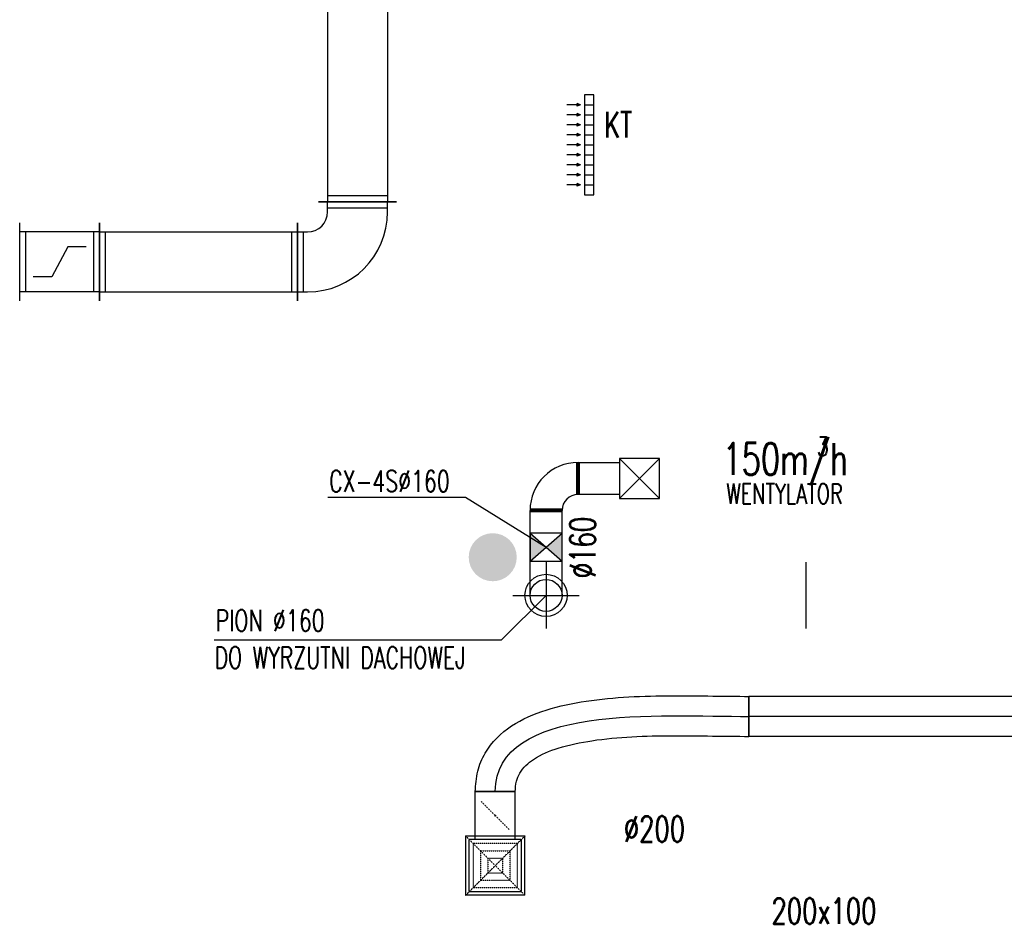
# Model space of a CAD drawing. Extents: x -7228 to 74941, y -112898 to 85621.
# Tile 145 of 256: x 20104 to 20597, y -10106 to -9654. Entities that reach past the tile are written whole.
import ezdxf

# ---------------------------------------------------------------- set-up
doc = ezdxf.new("R2010")
doc.units = 0
doc.linetypes.add('DASHED', pattern=[0.75, 0.5, -0.25])
doc.linetypes.add('DASHED2', pattern=[0.375, 0.25, -0.125])
doc.layers.get('0').update_dxf_attribs({"color": 101, "linetype": 'CONTINUOUS'})
for name, color, linetype in [('$$$-uwagi', 2, 'CONTINUOUS'), ('BB-went-opis', 8, 'CONTINUOUS'), ('E35', 6, 'CONTINUOUS'), ('FLUID-N15', 7, 'CONTINUOUS'), ('FLUID-N15-SYM', 7, 'CONTINUOUS'), ('FLUID-W15A', 7, 'CONTINUOUS'), ('m-went-klapy', 2, 'CONTINUOUS'), ('m-went-odnośniki', 255, 'CONTINUOUS'), ('m-went-opis', 86, 'CONTINUOUS'), ('m-went-ppoż', 232, 'CONTINUOUS'), ('m-went-urządzenia', 51, 'CONTINUOUS'), ('m-went-wywiew', 1, 'CONTINUOUS')]:
    doc.layers.add(name, color=color, linetype=linetype)
doc.styles.add('tab-bud$0$ROMANS', font='romans', dxfattribs={"width": 0.7})
doc.linetypes.add('ZIGZAG', pattern='A,0.00254,-5.08,[131,ltypeshp.shx,S=5.08,R=0,X=-5.08,Y=0],-10.16,[131,ltypeshp.shx,S=5.08,R=180,X=5.08,Y=0],-5.08', length=20.32254)

# ---------------------------------------------------------------- blocks, each defined once
blk = doc.blocks.new('*U6286')
at = {"color": 5, "linetype": 'Continuous', "lineweight": -2}
for p, q in [((-925.5, -100), (-925.5, 100)), ((925.5, 100), (925.5, -100))]:
    blk.add_line(p, q, dxfattribs=at)
at = {"color": 0, "linetype": 'ByBlock', "lineweight": -2}
for p, q in [((-925.5, 100), (925.5, 100)), ((-925.5, -100), (925.5, -100))]:
    blk.add_line(p, q, dxfattribs=at)
at = {"layer": 'FLUID-N15-SYM', "color": 2, "linetype": 'Continuous'}
blk.add_line((-925.5, 0), (925.5, 0), dxfattribs=at)
blk = doc.blocks.new('*U6154')
at = {"color": 1, "linetype": 'Continuous', "lineweight": -2}
for p, q in [((-3918.5, -195), (-3918.5, 195)), ((3918.5, 195), (3918.5, -195))]:
    blk.add_line(p, q, dxfattribs=at)
at = {"color": 0, "linetype": 'ByBlock', "lineweight": -2}
for p, q in [((-3918.5, 150), (3918.5, 150)), ((-3918.5, -150), (3918.5, -150))]:
    blk.add_line(p, q, dxfattribs=at)
at = {"color": 4, "linetype": 'Continuous'}
for p, q in [((-3888.5, -150), (-3888.5, 150)), ((3888.5, 150), (3888.5, -150))]:
    blk.add_line(p, q, dxfattribs=at)
blk = doc.blocks.new('*U6188')
at = {"color": 1, "linetype": 'Continuous', "lineweight": -2}
for p, q in [((-250, -145), (-250, 245)), ((245, -250), (-145, -250))]:
    blk.add_line(p, q, dxfattribs=at)
at = {"color": 0, "linetype": 'ByBlock', "lineweight": -2}
for p, q in [((-200, 200), (-250, 200)), ((-200, -100), (-250, -100)), ((-100, -250), (-100, -200)), ((200, -250), (200, -200))]:
    blk.add_line(p, q, dxfattribs=at)
at = {"color": 4, "linetype": 'Continuous'}
for p, q in [((-220, -100), (-220, 200)), ((200, -220), (-100, -220))]:
    blk.add_line(p, q, dxfattribs=at)
at = {"color": 0, "linetype": 'ByBlock', "lineweight": -2}
for radius in [400, 100]:
    blk.add_arc((-200, -200), radius, 0, 90, dxfattribs=at)
blk = doc.blocks.new('*U6190')
at = {"color": 1, "linetype": 'Continuous', "lineweight": -2}
for p, q in [((-495, -195), (-495, 195)), ((495, 195), (495, -195))]:
    blk.add_line(p, q, dxfattribs=at)
at = {"color": 0, "linetype": 'ByBlock', "lineweight": -2}
for p, q in [((-495, 150), (495, 150)), ((-495, -150), (495, -150))]:
    blk.add_line(p, q, dxfattribs=at)
at = {"color": 4, "linetype": 'Continuous'}
for p, q in [((-465, -150), (-465, 150)), ((465, 150), (465, -150))]:
    blk.add_line(p, q, dxfattribs=at)
blk = doc.blocks.new('*U6191')
at = {"color": 1, "linetype": 'Continuous', "lineweight": -2}
for p, q in [((-200, -195), (-200, 195)), ((200, 195), (200, -195))]:
    blk.add_line(p, q, dxfattribs=at)
at = {"color": 0, "linetype": 'ByBlock', "lineweight": -2}
for p, q in [((-200, 150), (200, 150)), ((-200, -150), (200, -150))]:
    blk.add_line(p, q, dxfattribs=at)
at = {"color": 4, "linetype": 'Continuous'}
for p, q in [((-170, -150), (-170, 150)), ((170, 150), (170, -150)), ((-40, -75), (40, 75)), ((40, 75), (133.3, 75)), ((-133.3, -75), (-40, -75))]:
    blk.add_line(p, q, dxfattribs=at)
blk = doc.blocks.new('*U6285')
at = {"color": 4, "linetype": 'Continuous'}
for p, q in [((-148.5, 148.5), (148.5, 148.5)), ((-148.5, 148.5), (-148.5, -148.5)), ((148.5, -148.5), (148.5, 148.5)), ((148.5, -148.5), (-148.5, -148.5))]:
    blk.add_line(p, q, dxfattribs=at)
at = {"color": 4, "linetype": 'DASHED'}
for p, q in [((-148.5, 148.5), (0, 0)), ((148.5, 148.5), (0, 0)), ((-111.4, 111.4), (111.4, 111.4)), ((-111.4, 111.4), (-111.4, -111.4)), ((111.4, -111.4), (111.4, 111.4)), ((-74.2, 74.2), (74.2, 74.2)), ((-74.2, 74.2), (-74.2, -74.2)), ((74.2, -74.2), (74.2, 74.2)), ((-148.5, -148.5), (0, 0)), ((-37.1, 37.1), (37.1, 37.1)), ((-37.1, 37.1), (-37.1, -37.1)), ((148.5, -148.5), (0, 0)), ((37.1, -37.1), (37.1, 37.1)), ((37.1, -37.1), (-37.1, -37.1)), ((74.2, -74.2), (-74.2, -74.2)), ((111.4, -111.4), (-111.4, -111.4)), ((0, -250), (-70.7, -179.3)), ((0, -250), (70.7, -320.7))]:
    blk.add_line(p, q, dxfattribs=at)
at = {"color": 0, "linetype": 'ByBlock', "lineweight": -2}
for p, q in [((-130, -130), (-130, 130)), ((130, 130), (-130, 130)), ((130, 130), (130, -130)), ((-130, -130), (130, -130)), ((-100, -130), (-100, -370)), ((100, -130), (100, -370))]:
    blk.add_line(p, q, dxfattribs=at)
at = {"color": 5, "linetype": 'Continuous', "lineweight": -2}
blk.add_line((100, -370), (-100, -370), dxfattribs=at)
at = {"color": 4, "linetype": 'Continuous'}
blk.add_lwpolyline([(-2.5, -250, 5, 5, 1), (2.5, -250, 5, 5, 1)], format="xyseb", close=True, dxfattribs=at)
blk = doc.blocks.new('*U6287')
at = {"color": 5, "linetype": 'Continuous', "lineweight": -2}
for p, q in [((0, 100), (0, -100)), ((-1168.8, -376.3), (-1368.8, -376.3))]:
    blk.add_line(p, q, dxfattribs=at)
at = {"color": 5, "linetype": 'ZIGZAG', "lineweight": -2, "ltscale": 0.4}
for points in [[(-1368.8, -376.3), (-1356.2, -274.3), (-1318.9, -183.3), (-1187.8, -48), (-1013.8, 32), (-814.6, 76.2), (-385, 103.2), (-179.8, 101.9), (0, 100)], [(-1168.8, -376.3), (-1162.7, -324.5), (-1146, -283.7), (-1077.4, -214.8), (-953.6, -158.8), (-785.2, -121.6), (-383.8, -96.8), (-182.6, -98.1), (0, -100)]]:
    blk.add_spline(points, degree=3, dxfattribs=at)
at = {"layer": 'FLUID-N15-SYM', "color": 2, "linetype": 'Continuous', "start_tangent": (0, 1), "end_tangent": (1, 0)}
blk.add_spline([(-1268.8, -376.3), (0, 0)], degree=3, dxfattribs=at)
blk = doc.blocks.new('KT')
at = {"layer": 'm-went-urządzenia'}
for points in [[(55475.1, 10960.33), (55475.71, 10962.01), (55474.49, 10962.01)], [(55480.1, 10960.33), (55480.71, 10962.01), (55479.49, 10962.01)], [(55485.1, 10960.33), (55485.71, 10962.01), (55484.49, 10962.01)], [(55490.1, 10960.33), (55490.71, 10962.01), (55489.49, 10962.01)], [(55495.1, 10960.33), (55495.71, 10962.01), (55494.49, 10962.01)], [(55500.1, 10960.33), (55500.71, 10962.01), (55499.49, 10962.01)], [(55505.1, 10960.33), (55505.71, 10962.01), (55504.49, 10962.01)], [(55510.1, 10960.33), (55510.71, 10962.01), (55509.49, 10962.01)], [(55515.1, 10960.33), (55515.71, 10962.01), (55514.49, 10962.01)]]:
    blk.add_hatch(color=7, dxfattribs=at).paths.add_polyline_path(points)
at = {"layer": 'm-went-urządzenia', "color": 7}
for p, q in [((55475.1, 10960.33, 0), (55475.1, 10967.21, 0)), ((55480.1, 10960.33, 0), (55480.1, 10967.21, 0)), ((55485.1, 10960.33, 0), (55485.1, 10967.21, 0)), ((55490.1, 10960.33, 0), (55490.1, 10967.21, 0)), ((55495.1, 10960.33, 0), (55495.1, 10967.21, 0)), ((55500.1, 10960.33, 0), (55500.1, 10967.21, 0)), ((55505.1, 10960.33, 0), (55505.1, 10967.21, 0)), ((55510.1, 10960.33, 0), (55510.1, 10967.21, 0)), ((55515.1, 10960.33, 0), (55515.1, 10967.21, 0)), ((55475.1, 10960.33, 0), (55474.49, 10962.01, 0)), ((55474.49, 10962.01, 0), (55475.71, 10962.01, 0)), ((55475.1, 10960.33, 0), (55475.71, 10962.01, 0)), ((55480.1, 10960.33, 0), (55479.49, 10962.01, 0)), ((55479.49, 10962.01, 0), (55480.71, 10962.01, 0)), ((55480.1, 10960.33, 0), (55480.71, 10962.01, 0)), ((55485.1, 10960.33, 0), (55484.49, 10962.01, 0)), ((55484.49, 10962.01, 0), (55485.71, 10962.01, 0)), ((55485.1, 10960.33, 0), (55485.71, 10962.01, 0)), ((55490.1, 10960.33, 0), (55489.49, 10962.01, 0)), ((55489.49, 10962.01, 0), (55490.71, 10962.01, 0)), ((55490.1, 10960.33, 0), (55490.71, 10962.01, 0)), ((55495.1, 10960.33, 0), (55494.49, 10962.01, 0)), ((55494.49, 10962.01, 0), (55495.71, 10962.01, 0)), ((55495.1, 10960.33, 0), (55495.71, 10962.01, 0)), ((55500.1, 10960.33, 0), (55499.49, 10962.01, 0)), ((55499.49, 10962.01, 0), (55500.71, 10962.01, 0)), ((55500.1, 10960.33, 0), (55500.71, 10962.01, 0)), ((55505.1, 10960.33, 0), (55504.49, 10962.01, 0)), ((55504.49, 10962.01, 0), (55505.71, 10962.01, 0)), ((55505.1, 10960.33, 0), (55505.71, 10962.01, 0)), ((55510.1, 10960.33, 0), (55509.49, 10962.01, 0)), ((55509.49, 10962.01, 0), (55510.71, 10962.01, 0)), ((55510.1, 10960.33, 0), (55510.71, 10962.01, 0)), ((55515.1, 10960.33, 0), (55514.49, 10962.01, 0)), ((55514.49, 10962.01, 0), (55515.71, 10962.01, 0)), ((55515.1, 10960.33, 0), (55515.71, 10962.01, 0)), ((55475.09, 10958.31, 0), (55475.09, 10953.74, 0)), ((55480.09, 10958.31, 0), (55480.09, 10953.74, 0)), ((55485.09, 10958.31, 0), (55485.09, 10953.74, 0)), ((55490.09, 10958.31, 0), (55490.09, 10953.74, 0)), ((55495.09, 10958.31, 0), (55495.09, 10953.74, 0)), ((55500.09, 10958.31, 0), (55500.09, 10953.74, 0)), ((55505.09, 10958.31, 0), (55505.09, 10953.74, 0)), ((55510.09, 10958.31, 0), (55510.09, 10953.74, 0)), ((55515.09, 10958.31, 0), (55515.09, 10953.74, 0))]:
    blk.add_line(p, q, dxfattribs=at)
at = {"layer": 'm-went-urządzenia', "elevation": 0}
blk.add_lwpolyline([(55470.09, 10953.74), (55520.09, 10953.74), (55520.09, 10958.31), (55470.09, 10958.31)], close=True, dxfattribs=at)
blk = doc.blocks.new('A$C38133200')
at = {"layer": 'm-went-klapy', "ltscale": 2}
blk.add_hatch(color=256, dxfattribs=at).paths.add_polyline_path([(-12.02, 0, 1), (12.02, 0, 1)])
blk = doc.blocks.new('A$C5CDC0A6C')
at = {"layer": 'm-went-ppoż'}
h = blk.add_hatch(color=256, dxfattribs=at)
h.paths.add_polyline_path([(1658.9, -4084.28), (1658.9, -4094), (1663.78, -4094), (1666.9, -4091.28)])
h.paths.add_polyline_path([(1674.9, -4084.28), (1666.9, -4091.28), (1670.01, -4094), (1674.9, -4094)])
h.paths.add_polyline_path([(1674.9, -4094), (1670.01, -4094), (1674.9, -4098.28)])
h.paths.add_polyline_path([(1663.78, -4094), (1658.9, -4094), (1658.9, -4098.28)])
at = {"layer": 'm-went-odnośniki'}
for p, q in [((1557.7, -4066.28), (1626.69, -4066.28)), ((1626.69, -4066.28), (1666.9, -4091.28)), ((1644.68, -4137.61), (1666.9, -4115.43)), ((1500.81, -4137.61), (1644.68, -4137.61))]:
    blk.add_line(p, q, dxfattribs=at)
at = {"layer": 'm-went-ppoż'}
for p, q in [((1674.9, -4084.28), (1658.9, -4084.28)), ((1658.9, -4084.28), (1658.9, -4098.28)), ((1658.9, -4098.28), (1674.9, -4084.28)), ((1658.9, -4084.28), (1674.9, -4098.28)), ((1674.9, -4098.28), (1674.9, -4084.28)), ((1658.9, -4098.28), (1674.9, -4098.28))]:
    blk.add_line(p, q, dxfattribs=at)
at = {"layer": 'm-went-urządzenia'}
for p, q in [((1703.61, -4046.94), (1703.61, -4066.94)), ((1723.61, -4046.94), (1703.61, -4046.94)), ((1703.61, -4046.94), (1723.61, -4066.94)), ((1703.61, -4066.94), (1723.61, -4046.94)), ((1723.61, -4066.94), (1723.61, -4046.94)), ((1703.61, -4066.94), (1723.61, -4066.94))]:
    blk.add_line(p, q, dxfattribs=at)
at = {"layer": 'm-went-wywiew'}
for p, q in [((1682.9, -4048.94), (1703.61, -4048.94)), ((1703.61, -4048.94), (1703.61, -4064.94)), ((1703.61, -4064.94), (1682.9, -4064.94)), ((1705.61, -4066.94), (1721.61, -4066.94)), ((1658.9, -4084.28), (1658.9, -4072.94)), ((1674.9, -4084.28), (1674.9, -4072.94)), ((1658.9, -4115.43), (1658.9, -4084.28)), ((1674.9, -4115.43), (1674.9, -4084.28))]:
    blk.add_line(p, q, dxfattribs=at)
at = {"layer": 'm-went-wywiew', "color": 9, "linetype": 'DASHED2'}
for p, q in [((1666.9, -4098.8), (1666.9, -4132.06)), ((1796.9, -4098.8), (1796.9, -4132.06)), ((1650.27, -4115.43), (1683.52, -4115.43))]:
    blk.add_line(p, q, dxfattribs=at)
at = {"layer": 'm-went-wywiew', "const_width": 2}
for points in [[(1682.9, -4064.94), (1682.9, -4048.94)], [(1674.9, -4072.94), (1658.9, -4072.94)]]:
    blk.add_lwpolyline(points, dxfattribs=at)
at = {"layer": 'm-went-wywiew', "color": 9}
blk.add_circle((1666.9, -4115.43), 10.56, dxfattribs=at)
at = {"layer": 'm-went-wywiew'}
blk.add_circle((1666.9, -4115.43), 8, dxfattribs=at)
for radius in [24, 8]:
    blk.add_arc((1682.9, -4072.94), radius, 90, 180, dxfattribs=at)
at = {"layer": 'BB-went-opis'}
blk.add_blockref('A$C38133200', (1640.24, -4096.36), dxfattribs=at)
at = {"layer": 'FLUID-N15', "color": 5, "linetype": 'Continuous', "xscale": 0.1, "yscale": 0.1, "zscale": 0.1}
blk.add_blockref('*U6287', (1768.4, -4175.98), dxfattribs=at)
at = {"layer": 'FLUID-N15', "color": 5, "linetype": 'Continuous'}
for name, p, xscale, yscale, zscale, rotation in [('*U6286', (1860.95, -4175.98, -3630), 0.1, 0.09999999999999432, 0.09999999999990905, 180.0000000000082), ('*U6285', (1641.52, -4250.61), 0.09999999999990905, 0.09999999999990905, 0.1, 180)]:
    blk.add_blockref(name, p, dxfattribs=dict(at, xscale=xscale, yscale=yscale, zscale=zscale, rotation=rotation))
at = {"layer": 'FLUID-W15A', "color": 1, "linetype": 'Continuous'}
for name, p, xscale, yscale, zscale, rotation in [('*U6154', (1572.6, -3526.81), 0.1, 0.1, 0.1, 269.9999999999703), ('*U6188', (1567.6, -3943.66), 0.1, 0.1, 0.09999999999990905, 269.9999999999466), ('*U6191', (1423.6, -3948.66), 0.1, 0.1, 0.1, 179.9999999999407), ('*U6190', (1493.1, -3948.66), 0.09999999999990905, 0.09999999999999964, 0.1, 359.9999999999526)]:
    blk.add_blockref(name, p, dxfattribs=dict(at, xscale=xscale, yscale=yscale, zscale=zscale, rotation=rotation))
at = {"layer": 'm-went-urządzenia', "rotation": 90.00391644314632}
blk.add_blockref('KT', (12648.29, -59384.44, 0), dxfattribs=at)
at = {"layer": '$$$-uwagi', "style": 'tab-bud$0$ROMANS', "width": 0.7}
blk.add_text('200x100', height=12.78, rotation=359.9414, dxfattribs=at).set_placement((1779.64, -4279.7, 0))
at = {"layer": 'm-went-opis', "style": 'tab-bud$0$ROMANS', "width": 0.7}
for s, height, rotation, p in [('KT', 12.78, 359.9414, (1695.88, -3886.35, 0)), ('150m/h', 15.974, 359.9414, (1755.24, -4055.18)), ('3', 9.58, 359.9414, (1802.48, -4045.69)), ('CX-4S%%c160', 10.7572, 0, (1558.38, -4063.69)), ('WENTYLATOR', 10.064, 359.9414, (1757.01, -4069.6)), ('%%c160', 12.78, 89.9414, (1691.57, -4106.86, 0)), ('PION %%c160 ', 10.7572, 0, (1501.59, -4133.42)), ('DO WYRZUTNI DACHOWEJ', 10.7572, 0, (1501.05, -4151.97)), ('%%c200', 12.78, 359.9414, (1705.77, -4238.68, 0))]:
    blk.add_text(s, height=height, rotation=rotation, dxfattribs=at).set_placement(p)

msp = doc.modelspace()

# ---------------------------------------------------------------- block references
at = {"layer": 'E35'}
msp.add_blockref('A$C5CDC0A6C', (18700.703, -5826.119), dxfattribs=at)

doc.saveas('drawing.dxf')
